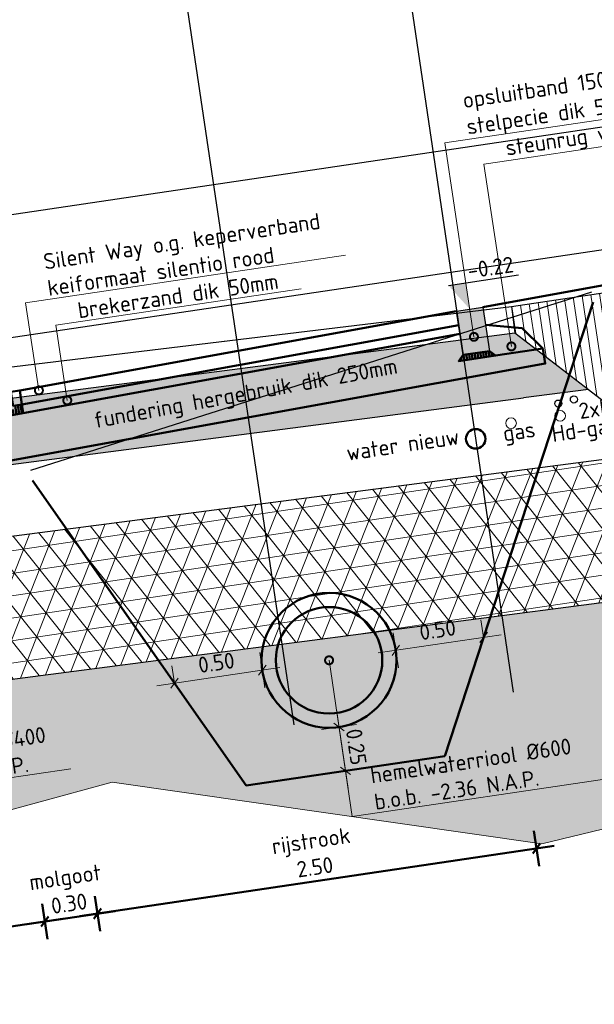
# Model space of a CAD drawing. Header units: metres. Extents: x 133846 to 269924, y 465764 to 933292.
# Tile 22 of 56: x 133873.49 to 133876.72, y 465821.17 to 465826.72. Entities that reach past the tile are written whole.
import ezdxf
from ezdxf import colors
from ezdxf.entities.mleader import LeaderData, LeaderLine
from ezdxf.lldxf.tags import DXFTag
from ezdxf.math import Vec2, Vec3

# ---------------------------------------------------------------- set-up
doc = ezdxf.new("R2010")
doc.units = ezdxf.units.M
doc.linetypes.add('AL-NAP_LIJN', pattern=[15.25, 12, -1.5, 0.25, -1.5])
doc.linetypes.add('RI-HWA', pattern=[7.4, 5, -2.4])
for name, color, linetype, lineweight, true_color in [('B-OI-KL-GAS_LD-G', 40, 'KL-GAS-LD-N', 18, 0xffbf00), ('B-WE-OG-TERREIN_ERF-SD', 150, 'Continuous', 25, 0x007fff), ('N-WE-KL-WATER-GD', 5, 'KL-WATER-N', 50, 0x0000ff), ('N-WE-RI-HWA-GD', 150, 'RI-HWA', 50, 0x007fff)]:
    doc.layers.add(name, color=color, linetype=linetype, lineweight=lineweight, true_color=true_color)
for name, color, linetype, lineweight in [('B-WE-GW-GROND-AD-50', 253, 'Continuous', 18), ('B-WE-KL-T18', 10, 'Continuous', 18), ('B-WE-MO-BODEM-A-50', 253, 'Continuous', 18), ('B-WE-MO-BODEM-AD-50', 253, 'Continuous', 18), ('B-WE-VH-VERHARDING-GD', 253, 'Continuous', 25), ('B-WE-VH-VERHARDING_FUNDERING-AD-50', 253, 'Continuous', 18), ('N-WE-GR-GROENSTROOK-GD', 90, 'Continuous', 50), ('N-WE-GW-SLEUF-GD', 90, 'Continuous', 50), ('N-WE-RI-T18', 10, 'Continuous', 18), ('N-WE-VH-KANTOPSLUITING_OPSLUITBAND-SD', 150, 'Continuous', 25), ('N-WE-VH-M', 7, 'Continuous', 18), ('N-WE-VH-VERHARDING-GD', 7, 'Continuous', 50), ('N-WE-VH-VERHARDING-T18', 10, 'Continuous', 18), ('X-XX-AL-NAP-GD', 7, 'AL-NAP_LIJN', 25), ('X-XX-AL-PEILMAAT-SD', 7, 'Continuous', 25)]:
    doc.layers.add(name, color=color, linetype=linetype, lineweight=lineweight)
doc.layers.add('X-XX-AL-HULPLIJN-G', color=30, linetype='Continuous', lineweight=18, plot=False)
doc.layers.add('X-XX-AL-HULPLIJN-GD', color=30, linetype='Continuous', lineweight=25, plot=False)
doc.styles.add('NLCS-ISO', font='NLCS-ISO.ttf')
doc.styles.add('NLCS-ISO-M50-T18', font='NLCS-ISO.ttf', dxfattribs={"height": 0.09})
doc.styles.get("Standard").update_dxf_attribs({"font": 'romand.shx'})
tags = doc.linetypes.add('KL-GAS-LD-N', pattern='A,4,-1,[69,NLCS.SHX,S=0.5,R=0,X=0,Y=0],-1,4,-1,["L",Standard,S=1,R=0,X=0.25,Y=-0.5],-2', length=13).pattern_tags.tags
tags[18] = DXFTag(74, 10)
doc.linetypes.add('KL-WATER-N', pattern='A,7,-0.5,[168,NLCS.SHX,S=0.75,R=0,X=0.75,Y=0],-2', length=9.5)
doc.dimstyles.new('NLCS-M50-T18-SCHRAP_L2_H2', dxfattribs={"dimscale": 0.05, "dimtxt": 2.5, "dimasz": 1.008, "dimexe": 2, "dimexo": 2, "dimgap": 0.7, "dimtad": 1, "dimzin": 0, "dimdsep": 46, "dimtxsty": 'NLCS-ISO-M50-T18', "dimblk": 'OBLIQUE', "dimcen": 0, "dimdle": 2, "dimclrd": 256, "dimclre": 256, "dimclrt": 10, "dimazin": 0, "dimtfac": 1, "dimtdec": 3, "dimtofl": 0, "dimtmove": 0, "dimatfit": 3, "dimldrblk": 'OBLIQUE', "dimfxl": 2, "dimfxlon": 1, "dimtfillclr": 256, "dimtolj": 1, "dimtzin": 0, "dimlwd": -1, "dimlwe": -1, "dimarcsym": 0})

# ---------------------------------------------------------------- blocks, each defined once
blk = doc.blocks.new('_Oblique')
at = {"color": 0, "linetype": 'ByBlock', "lineweight": -2}
blk.add_line((-0.5, -0.5), (0.5, 0.5), dxfattribs=at)
blk = doc.blocks.new('*D222')
at = {"layer": 'Defpoints', "color": 0, "transparency": 16777216}
for p in [(133874.8543, 465823.0515), (133874.3598, 465822.978), (133874.9469, 465822.4284)]:
    blk.add_point(p, dxfattribs=at)
at = {"layer": 'N-WE-VH-M', "transparency": 16777216}
for p, q in [((133874.869, 465822.9526), (133874.8396, 465823.1504)), ((133874.2609, 465822.9633), (133874.9532, 465823.0662)), ((133874.3598, 465822.978), (133874.3451, 465823.0769))]:
    blk.add_line(p, q, dxfattribs=at)
at = {"layer": 'N-WE-VH-M', "transparency": 16777216, "xscale": 0.0504, "yscale": 0.0504, "zscale": 0.0504}
for p, rotation in [((133874.8543, 465823.0515), 8.452767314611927), ((133874.3598, 465822.978), 188.4527673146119)]:
    blk.add_blockref('_Oblique', p, dxfattribs=dict(at, rotation=rotation))
at = {"layer": 'N-WE-VH-M', "color": 10, "transparency": 16777216, "insert": (133874.5953, 465823.0939), "char_height": 0.09, "attachment_point": 5, "rotation": 8.4528, "style": 'NLCS-ISO-M50-T18'}
blk.add_mtext('\\A1;0.50', dxfattribs=at)
blk = doc.blocks.new('*D223')
at = {"layer": 'Defpoints', "color": 0, "transparency": 16777216}
for p in [(133876.1006, 465823.2367), (133876.1006, 465823.2367), (133875.6987, 465822.5401)]:
    blk.add_point(p, dxfattribs=at)
at = {"layer": 'N-WE-VH-M', "transparency": 16777216}
for p, q in [((133876.1006, 465823.2367), (133876.0859, 465823.3356)), ((133875.5072, 465823.1485), (133876.1996, 465823.2514)), ((133875.6208, 465823.0643), (133875.5914, 465823.2622))]:
    blk.add_line(p, q, dxfattribs=at)
at = {"layer": 'N-WE-VH-M', "transparency": 16777216, "xscale": 0.0504, "yscale": 0.0504, "zscale": 0.0504}
for p, rotation in [((133876.1006, 465823.2367), 8.452767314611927), ((133875.6061, 465823.1632), 188.4527673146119)]:
    blk.add_blockref('_Oblique', p, dxfattribs=dict(at, rotation=rotation))
at = {"layer": 'N-WE-VH-M', "color": 10, "transparency": 16777216, "insert": (133875.8416, 465823.2791), "char_height": 0.09, "attachment_point": 5, "rotation": 8.4528, "style": 'NLCS-ISO-M50-T18'}
blk.add_mtext('\\A1;0.50', dxfattribs=at)
blk = doc.blocks.new('_DotSmall')
at = {"color": 0, "linetype": 'ByBlock', "const_width": 0.5}
blk.add_lwpolyline([(-0.0625, 0, 1), (0.0625, 0, 1)], format="xyb", close=True, dxfattribs=at)
blk = doc.blocks.new('*D224')
at = {"layer": 'Defpoints', "color": 0, "transparency": 16777216}
for p in [(133874.6033, 465822.63), (133875.8817, 465822.5673), (133875.3228, 465822.4842)]:
    blk.add_point(p, dxfattribs=at)
at = {"layer": 'N-WE-VH-M', "transparency": 16777216}
for p, q in [((133875.2714, 465822.8304), (133875.3375, 465822.3853)), ((133875.1872, 465822.7168), (133875.385, 465822.7462)), ((133875.4217, 465822.4989), (133875.2239, 465822.4695))]:
    blk.add_line(p, q, dxfattribs=at)
at = {"layer": 'N-WE-VH-M', "transparency": 16777216, "xscale": 0.0504, "yscale": 0.0504, "zscale": 0.0504}
for p, rotation in [((133875.2861, 465822.7315), 98.45276731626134), ((133875.3228, 465822.4842), 278.4527673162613)]:
    blk.add_blockref('_Oblique', p, dxfattribs=dict(at, rotation=rotation))
at = {"layer": 'N-WE-VH-M', "color": 10, "transparency": 16777216, "insert": (133875.3836, 465822.6196), "char_height": 0.09, "attachment_point": 5, "rotation": 278.4528, "style": 'NLCS-ISO-M50-T18'}
blk.add_mtext('\\A1;0.25', dxfattribs=at)
blk = doc.blocks.new('SAL-PEILMAAT_INFRACAD_H01-SOD')
blk.add_line((-2, 3), (6, 3))
blk.add_solid([(-2, 3), (0, 3), (0, 0)])
at = {"style": 'NLCS-ISO'}
blk.add_attdef('...', (0.4, 3.4), '', height=1.8, dxfattribs=at)
blk = doc.blocks.new('*U149')
blk.add_hatch(color=8).paths.add_polyline_path([(-0.15, -0.25), (0, -0.25), (0, 0), (-0.15, 0)])
at = {"layer": 'N-WE-VH-VERHARDING-GD', "linetype": 'Continuous'}
h = blk.add_hatch(dxfattribs=at)
h.set_pattern_fill('ANSI31', color=256, scale=0.005, angle=45, style=0)
h.set_pattern_definition([(90, (89116.596445, 436374.820416), (-0.015875, 3e-18), [])])
h.paths.add_polyline_path([(-0.15, -0.25), (0, -0.25), (0.03, -0.28), (-0.18, -0.28)])
at = {"flags": 128}
blk.add_lwpolyline([(-0.15, -0.25), (0, -0.25), (0, 0), (-0.15, 0)], close=True, dxfattribs=at)
at = {"layer": 'N-WE-VH-VERHARDING-GD', "linetype": 'Continuous'}
for p, q in [((-0.35, -0.15), (-0.15, -0.1)), ((-0.45, -0.28), (-0.35, -0.15)), ((-0.18, -0.28), (-0.45, -0.28))]:
    blk.add_line(p, q, dxfattribs=at)
at = {"layer": 'N-WE-VH-VERHARDING-GD', "linetype": 'Continuous', "flags": 128}
blk.add_lwpolyline([(-0.15, -0.25), (0, -0.25), (0.03, -0.28), (-0.18, -0.28)], close=True, dxfattribs=at)
blk = doc.blocks.new('*D308')
at = {"layer": 'Defpoints', "color": 0, "transparency": 16777216}
for p in [(133875.9488, 465825.0747), (133873.4878, 465824.628), (133873.9259, 465821.6796)]:
    blk.add_point(p, dxfattribs=at)
at = {"layer": 'N-WE-VH-VERHARDING-GD', "transparency": 16777216}
for p, q in [((133876.3841, 465822.146), (133876.4135, 465821.9482)), ((133876.4977, 465822.0618), (133873.827, 465821.6649)), ((133873.9112, 465821.7785), (133873.9406, 465821.5807))]:
    blk.add_line(p, q, dxfattribs=at)
at = {"layer": 'N-WE-VH-VERHARDING-GD', "transparency": 16777216, "xscale": 0.0504, "yscale": 0.0504, "zscale": 0.0504}
for p, rotation in [((133876.3988, 465822.0471), 8.452767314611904), ((133873.9259, 465821.6796), 188.4527673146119)]:
    blk.add_blockref('_Oblique', p, dxfattribs=dict(at, rotation=rotation))
at = {"layer": 'N-WE-VH-VERHARDING-GD', "color": 10, "transparency": 16777216, "insert": (133875.1396, 465822.0167), "char_height": 0.09, "attachment_point": 5, "rotation": 8.4528, "style": 'NLCS-ISO-M50-T18'}
blk.add_mtext('\\A1;rijstrook\\P2.50', dxfattribs=at)
blk = doc.blocks.new('*D309')
at = {"layer": 'Defpoints', "color": 0, "transparency": 16777216}
for p in [(133873.4878, 465824.628), (133873.191, 465824.5839), (133873.6292, 465821.6355)]:
    blk.add_point(p, dxfattribs=at)
at = {"layer": 'N-WE-VH-VERHARDING-GD', "transparency": 16777216}
for p, q in [((133873.6145, 465821.7344), (133873.6439, 465821.5366)), ((133873.9112, 465821.7785), (133873.9406, 465821.5807)), ((133874.0248, 465821.6943), (133873.5303, 465821.6208))]:
    blk.add_line(p, q, dxfattribs=at)
at = {"layer": 'N-WE-VH-VERHARDING-GD', "transparency": 16777216, "xscale": 0.0504, "yscale": 0.0504, "zscale": 0.0504}
for p, rotation in [((133873.9259, 465821.6796), 8.452767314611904), ((133873.6292, 465821.6355), 188.4527673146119)]:
    blk.add_blockref('_Oblique', p, dxfattribs=dict(at, rotation=rotation))
at = {"layer": 'N-WE-VH-VERHARDING-GD', "color": 10, "transparency": 16777216, "insert": (133873.7548, 465821.8109), "char_height": 0.09, "attachment_point": 5, "rotation": 8.4528, "style": 'NLCS-ISO-M50-T18'}
blk.add_mtext('\\A1;molgoot\\P0.30', dxfattribs=at)
blk = doc.blocks.new('*D310')
at = {"layer": 'Defpoints', "color": 0, "transparency": 16777216}
for p in [(133873.191, 465824.5839), (133870.7064, 465824.2956), (133873.6292, 465821.6355)]:
    blk.add_point(p, dxfattribs=at)
at = {"layer": 'N-WE-VH-VERHARDING-GD', "transparency": 16777216}
for p, q in [((133873.6145, 465821.7344), (133873.6439, 465821.5366)), ((133871.0574, 465821.2533), (133873.7281, 465821.6502)), ((133871.1416, 465821.3669), (133871.171, 465821.1691))]:
    blk.add_line(p, q, dxfattribs=at)
at = {"layer": 'N-WE-VH-VERHARDING-GD', "transparency": 16777216, "xscale": 0.0504, "yscale": 0.0504, "zscale": 0.0504}
for p, rotation in [((133873.6292, 465821.6355), 8.452767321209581), ((133871.1563, 465821.268), 188.4527673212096)]:
    blk.add_blockref('_Oblique', p, dxfattribs=dict(at, rotation=rotation))
at = {"layer": 'N-WE-VH-VERHARDING-GD', "color": 10, "transparency": 16777216, "insert": (133872.37, 465821.6051), "char_height": 0.09, "attachment_point": 5, "rotation": 8.4528, "style": 'NLCS-ISO-M50-T18'}
blk.add_mtext('\\A1;rijstrook\\P2.50', dxfattribs=at)
blk = doc.blocks.new('SOG-ERFGRENS_RECHTS-D')
for p, q in [((0.433, 3.25), (0, 3.5)), ((0, 3), (0, 3.5)), ((0.433, 3.25), (0, 3)), ((0, 0), (0, 3))]:
    blk.add_line(p, q)

msp = doc.modelspace()

# ---------------------------------------------------------------- hatches: boundary and pattern name
at = {"layer": 'B-WE-GW-GROND-AD-50'}
h = msp.add_hatch(dxfattribs=at)
h.set_pattern_fill('AGW-GROND_TEELAARDE-SO', color=256, scale=0.05, pattern_type=2)
h.set_pattern_definition([(98.4527673, (134750.019427, 465501.489536), (-0.0494568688, -0.0073497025), [])])
h.paths.add_polyline_path([(133877.1885, 465825.2391), (133876.2583, 465825.1009), (133876.2771, 465824.9521), (133876.6917, 465824.6328), (133877.1399, 465824.2876), (133877.3258, 465824.3153)])
h.paths.add_polyline_path([(133876.96, 465824.7502, -1), (133876.8364, 465824.7318, -1)], flags=16)
h.paths.add_polyline_path([(133876.8171, 465824.6784, -1), (133876.7776, 465824.6726, -1)], flags=16)
at = {"layer": 'B-WE-MO-BODEM-A-50'}
h = msp.add_hatch(dxfattribs=at)
h.set_pattern_fill('AMO-BODEM_ZAND-SO', color=256, scale=0.05, angle=8.4528, pattern_type=2)
h.set_pattern_definition([(45.952767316, (68964.21944, -15610.765185), (-0.01727703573, 0.094831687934), [0, -0.076, 0, -0.085, 0, -0.08125]), (15.952767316, (68964.21944, -15610.76519), (0.06678568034, 0.152581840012), [0, -0.041, 0, -0.0685, 0, -0.02625]), (335.952767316, (68964.15861, -15610.774225), (0.153974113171, 0.02316789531), [0, -0.025, 0, -0.09, 0, -0.1175]), (325.952767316, (68964.15861, -15610.77423), (0.14222295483, 0.065501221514), [0, -0.0125, 0, -0.059, 0, -0.0675])])
h.paths.add_polyline_path([(133868.3154, 465822.101), (133868.4208, 465821.3916), (133870.5978, 465821.4893), (133874.0078, 465822.4207), (133876.4287, 465822.0736), (133877.6162, 465822.3612), (133877.4439, 465823.5204), (133873.286, 465822.9805)])
at = {"layer": 'B-WE-MO-BODEM-AD-50'}
h = msp.add_hatch(dxfattribs=at)
h.set_pattern_fill('AVH-FUNDERING_EPS-SO', color=256, scale=0.025, pattern_type=2)
h.set_pattern_definition([(8.452767, (134750.35604, 465499.22446), (-0.018374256, 0.123642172), []), (68.452767, (134750.35604, 465499.22446), (-0.11626439, 0.045908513), []), (128.452767, (134750.35604, 465499.22446), (-0.097890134, -0.077733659), [])])
h.paths.add_polyline_path([(133877.4439, 465823.5204), (133877.3258, 465824.3153), (133877.1399, 465824.2876), (133873.1647, 465823.7715), (133869.2168, 465823.0729), (133868.1935, 465822.9208), (133868.3154, 465822.101), (133873.286, 465822.9805)])
at = {"layer": 'B-WE-VH-VERHARDING_FUNDERING-AD-50'}
h = msp.add_hatch(dxfattribs=at)
h.set_pattern_fill('AVH-FUNDERING_02-SO', color=256, scale=0.25, angle=8.4528, pattern_type=2)
h.set_pattern_definition([(8.452767, (132297.59515, 465456.04494), (0.21053583, 0.284032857), [0.03125, -0.21875]), (98.452767, (132297.59515, 465456.04494), (-0.284032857, 0.21053583), [0.03125, -0.21875]), (143.452767, (132297.62606, 465456.04953), (-0.247284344, -0.036748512), [0.044194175, -0.309359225]), (8.452767, (132297.6054, 465456.18863), (0.21053583, 0.284032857), [0.03125, -0.21875]), (53.452767, (132297.62315, 465456.17547), (-0.036748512, 0.247284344), [0.022097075, -0.3314563]), (143.452767, (132297.62315, 465456.17547), (-0.247284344, -0.036748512), [0.022097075, -0.3314563]), (8.452767, (132297.68894, 465456.26423), (0.21053583, 0.284032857), [0.044194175, -0.205805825]), (53.452767, (132297.68894, 465456.26423), (-0.036748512, 0.247284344), [0.03125, -0.3223034]), (143.452767, (132297.73265, 465456.27073), (-0.247284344, -0.036748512), [0.03125, -0.3223034]), (98.452767, (132297.75598, 465456.13202), (-0.284032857, 0.21053583), [0.03125, -0.21875]), (53.452767, (132297.75598, 465456.13202), (-0.036748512, 0.247284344), [0.022097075, -0.3314563]), (143.452767, (132297.76913, 465456.14977), (-0.247284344, -0.036748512), [0.022097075, -0.3314563]), (8.452767, (132297.61688, 465456.11135), (0.21053583, 0.284032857), [0.015625, -0.209375]), (8.452767, (132297.79315, 465456.20073), (0.21053583, 0.284032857), [0.015625, -0.209375]), (98.452767, (132297.71128, 465456.22016), (-0.284032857, 0.21053583), [0.015625, -0.209375]), (143.452767, (132297.76287, 465456.08566), (-0.247284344, -0.036748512), [0.022097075, -0.3314563]), (143.452767, (132297.62941, 465456.23959), (-0.247284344, -0.036748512), [0.022097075, -0.3314563]), (53.452767, (132297.69901, 465456.1433), (-0.036748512, 0.247284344), [0.022097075, -0.3314563]), (98.452767, (132297.67556, 465456.08848), (-0.284032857, 0.21053583), [0.00390625, -0.24609375]), (98.452767, (132297.67165, 465456.19453), (-0.284032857, 0.21053583), [0.00390625, -0.24609375]), (98.452767, (132297.78125, 465456.25425), (-0.284032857, 0.21053583), [0.00390625, -0.24609375]), (98.452767, (132297.80464, 465456.12346), (-0.284032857, 0.21053583), [0.00390625, -0.24609375])])
h.paths.add_polyline_path([(133876.3248, 465824.5851), (133876.6917, 465824.6328), (133876.2771, 465824.9521), (133873.048, 465824.5328), (133869.8409, 465823.9653), (133869.541, 465823.5365), (133869.9054, 465823.601), (133873.1041, 465824.1669)])
at = {"layer": 'N-WE-VH-VERHARDING-GD', "linetype": 'Continuous'}
h = msp.add_hatch(dxfattribs=at)
h.set_pattern_fill('ANSI31', color=256, scale=0.1, angle=45, style=0)
h.set_pattern_definition([(98.4527673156, (159402.930415, 911392.409002), (-0.0157025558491, -0.00233353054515), [])])
h.paths.add_polyline_path([(133873.2101, 465824.4552), (133873.3592, 465824.4725), (133873.5069, 465824.4993), (133873.4995, 465824.5489), (133873.4501, 465824.5415), (133873.453, 465824.5217), (133873.4035, 465824.5144), (133873.4065, 465824.4945), (133873.357, 465824.4872), (133873.3076, 465824.4798), (133873.3046, 465824.4997), (133873.2552, 465824.4923), (133873.2522, 465824.5121), (133873.2028, 465824.5048)])

# ---------------------------------------------------------------- linework, layer by layer
for centre in [(133876.5216, 465824.5536), (133876.6092, 465824.5768)]:
    msp.add_circle(centre, 0.02)
at = {"layer": 'B-OI-KL-GAS_LD-G'}
for centre in [(133876.5319, 465824.4844), (133876.255, 465824.4432)]:
    msp.add_circle(centre, 0.03, dxfattribs=at)
at = {"layer": 'B-WE-VH-VERHARDING-GD'}
for points in [[(133876.2583, 465825.1009), (133877.3761, 465825.267)], [(133869.8051, 465824.1722), (133873.0207, 465824.7107), (133876.2583, 465825.1009)], [(133876.2583, 465825.1009), (133876.2771, 465824.9521)], [(133869.8409, 465823.9653), (133873.048, 465824.5328), (133876.2771, 465824.9521)], [(133876.2771, 465824.9521), (133876.6917, 465824.6328)], [(133876.6917, 465824.6328), (133876.3248, 465824.5851)], [(133876.6917, 465824.6328), (133877.1399, 465824.2876), (133877.3258, 465824.3153)], [(133869.9054, 465823.601), (133873.1041, 465824.1669), (133876.3248, 465824.5851)], [(133869.2168, 465823.0729), (133873.1647, 465823.7715), (133877.1399, 465824.2876)], [(133868.3154, 465822.101), (133873.286, 465822.9805), (133877.4439, 465823.5204)]]:
    msp.add_lwpolyline(points, dxfattribs=at)
at = {"layer": 'N-WE-GR-GROENSTROOK-GD'}
msp.add_lwpolyline([(133876.0972, 465825.0967), (133877.1804, 465825.2935)], dxfattribs=at)
at = {"layer": 'N-WE-GW-SLEUF-GD'}
for p, q in [((133875.8817, 465822.5673), (133876.7181, 465825.1244)), ((133873.5596, 465824.1197), (133874.7637, 465822.4011)), ((133874.7637, 465822.4011), (133875.8817, 465822.5673))]:
    msp.add_line(p, q, dxfattribs=at)
at = {"layer": 'N-WE-KL-WATER-GD'}
msp.add_circle((133876.0562, 465824.3548), 0.055, dxfattribs=at)
at = {"layer": 'N-WE-RI-HWA-GD', "linetype": 'Continuous'}
for radius in [0.38, 0.3]:
    msp.add_circle((133875.2302, 465823.1074), radius, dxfattribs=at)
at = {"layer": 'N-WE-VH-VERHARDING-GD'}
for points in [[(133875.9488, 465825.0746), (133873.4878, 465824.628)], [(133875.968, 465824.946), (133873.3592, 465824.4725)], [(133875.9606, 465824.9954), (133873.4995, 465824.5488)], [(133873.396, 465824.2251), (133876.4477, 465824.7789), (133876.4351, 465824.8638)], [(133873.5069, 465824.4993), (133873.4878, 465824.628)]]:
    msp.add_lwpolyline(points, dxfattribs=at)
msp.add_lwpolyline([(133873.4878, 465824.628), (133873.4383, 465824.6206), (133873.4501, 465824.5415), (133873.4995, 465824.5489)], close=True, dxfattribs=at)
at = {"layer": 'X-XX-AL-HULPLIJN-G'}
msp.add_lwpolyline([(133868.4208, 465821.3916), (133870.5978, 465821.4893), (133874.0078, 465822.4207), (133876.4287, 465822.0736), (133877.6162, 465822.3612)], dxfattribs=at)
at = {"layer": 'X-XX-AL-HULPLIJN-GD'}
for points in [[(133870.8486, 465825.2338), (133900.5227, 465829.6436), (133900.6697, 465828.6545)], [(133875.6298, 465827.2214), (133876.2679, 465822.9279)], [(133874.3934, 465827.0376), (133875.0314, 465822.7442)]]:
    msp.add_lwpolyline(points, dxfattribs=at)
at = {"layer": 'X-XX-AL-HULPLIJN-GD', "flags": 128}
msp.add_lwpolyline([(133873.5508, 465824.179), (133876.7093, 465825.1837)], dxfattribs=at)
at = {"layer": 'X-XX-AL-NAP-GD'}
msp.add_lwpolyline([(133881.023, 465826.0509), (133861.0088, 465823.0766)], dxfattribs=at)

# ---------------------------------------------------------------- block references
at = {"layer": 'B-WE-OG-TERREIN_ERF-SD', "rotation": 8.452767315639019}
msp.add_blockref('SOG-ERFGRENS_RECHTS-D', (133877.1885, 465825.2391), dxfattribs=at)
at = {"layer": 'N-WE-VH-KANTOPSLUITING_OPSLUITBAND-SD', "xscale": -1, "rotation": 8.452767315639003}
msp.add_blockref('*U149', (133875.9488, 465825.0746), dxfattribs=at)
at = {"layer": 'X-XX-AL-PEILMAAT-SD', "xscale": 0.05, "yscale": 0.05, "zscale": 0.05, "rotation": 8.452767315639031}
msp.add_blockref('SAL-PEILMAAT_INFRACAD_H01-SOD', (133876.023, 465825.0856), dxfattribs=at).add_auto_attribs({'...': '-0.22'})

# ---------------------------------------------------------------- texts
at = {"layer": 'B-WE-KL-T18', "char_height": 0.09, "attachment_point": 3, "rotation": 8.4528, "style": 'NLCS-ISO-M50-T18'}
for s, insert in [('2xkabel', (133877.0254, 465824.6136)), ('Hd-gas', (133876.8526, 465824.4809)), ('water nieuw', (133875.955, 465824.414)), ('gas', (133876.3835, 465824.4557))]:
    msp.add_mtext_dynamic_manual_height_columns(s, width=1.034148, gutter_width=12.5, heights=[0], dxfattribs=dict(at, insert=insert))
at = {"layer": 'N-WE-VH-VERHARDING-T18', "insert": (133874.7618, 465824.6), "char_height": 0.09, "attachment_point": 5, "rotation": 10.2856, "style": 'NLCS-ISO-M50-T18'}
msp.add_mtext_dynamic_manual_height_columns('fundering hergebruik dik 250mm', width=2.079466, gutter_width=0.45, heights=[0], dxfattribs=at)

# ---------------------------------------------------------------- dimensions: what is measured, and where the dimension line sits
at = {"layer": 'N-WE-VH-M'}
for base, p1, p2, angle, picture, middle in [((133876.1006, 465823.2367), (133875.6987, 465822.5401), (133876.1006, 465823.2367), 8.4528, '*D223', (133875.8534, 465823.2)), ((133874.8543, 465823.0515), (133874.3598, 465822.978), (133874.9469, 465822.4284), 8.4528, '*D222', (133874.6071, 465823.0148)), ((133875.3228, 465822.4842), (133874.6033, 465822.63), (133875.8817, 465822.5673), 98.4528, '*D224', (133875.3044, 465822.6079))]:
    dim = msp.add_linear_dim(base=base, p1=p1, p2=p2, angle=angle, dimstyle='NLCS-M50-T18-SCHRAP_L2_H2', dxfattribs=at)
    dim.commit()
    dim.dimension.update_dxf_attribs({"geometry": picture, "text_midpoint": middle, "dimtype": 160})
at = {"layer": 'N-WE-VH-VERHARDING-GD'}
for base, p1, p2, angle, picture, middle in [((133873.9259, 465821.6796), (133875.9488, 465825.0747), (133873.4878, 465824.628), 188.4528, '*D308', (133875.1396, 465822.0167)), ((133873.6292, 465821.6355), (133870.7064, 465824.2956), (133873.191, 465824.5839), 8.4528, '*D310', (133872.37, 465821.6051))]:
    dim = msp.add_linear_dim(base=base, p1=p1, p2=p2, angle=angle, text='rijstrook\\P<>', dimstyle='NLCS-M50-T18-SCHRAP_L2_H2', dxfattribs=at)
    dim.commit()
    dim.dimension.update_dxf_attribs({"geometry": picture, "text_midpoint": middle})
dim = msp.add_linear_dim(base=(133873.6292, 465821.6355), p1=(133873.4878, 465824.628), p2=(133873.191, 465824.5839), angle=188.4528, text='molgoot\\P<>', dimstyle='NLCS-M50-T18-SCHRAP_L2_H2', dxfattribs=at)
dim.commit()
dim.dimension.update_dxf_attribs({"geometry": '*D309', "text_midpoint": (133873.7775, 465821.6576), "dimtype": 160})

# ---------------------------------------------------------------- leaders
at = {"layer": 'N-WE-RI-T18'}
ml = msp.add_multileader_mtext('Standard', dxfattribs=at)
ml.set_content('hemelwaterriool %%C600\\Pb.o.b. -2.36 N.A.P.', color=256, style='NLCS-ISO-M50-T18')
ml.set_leader_properties(color=256, linetype='ByLayer', lineweight=-1)
ml.set_arrow_properties(name='DOTSMALL')
ml.build(insert=Vec2(0, 0))
ml.multileader.update_dxf_attribs({"text_left_attachment_type": 5, "text_right_attachment_type": 5, "dogleg_length": 0.09, "arrow_head_size": 0.09})
ctx = ml.context
ctx.base_point, ctx.char_height, ctx.arrow_head_size, ctx.landing_gap_size, ctx.plane_origin, ctx.plane_x_axis, ctx.plane_y_axis = Vec3(133875.4501, 465822.2399), 0.09, 0.09, 0.045, Vec3(133875.2743, 465822.8106), Vec3(0.989137, 0.146994), Vec3(-0.146994, 0.989137)
ctx.left_attachment, ctx.right_attachment = 5, 5
notes = []
notes.append((ctx, [(0, (1, 1, 0), (133875.3611, 465822.2267), (0.989137, 0.146994), 0.09, [(0, [(133875.2302, 465823.1074)], 0, [])])]))
ctx.mtext.insert, ctx.mtext.text_direction, ctx.mtext.rotation, ctx.mtext.flow_direction = Vec3(133875.4567, 465822.5017), Vec3(0.989137, 0.146994), 0.147529, 5
ml = msp.add_multileader_mtext('Standard', dxfattribs=at)
ml.set_content('vuilwaterriool %%C400\\Pb.o.b. -1.91 N.A.P.', color=256, style='NLCS-ISO-M50-T18')
ml.set_leader_properties(color=256, linetype='ByLayer', lineweight=-1)
ml.set_arrow_properties(name='DOTSMALL')
ml.build(insert=Vec2(0, 0))
ml.multileader.update_dxf_attribs({"text_left_attachment_type": 5, "text_right_attachment_type": 5, "dogleg_length": 0.09, "arrow_head_size": 0.09})
ctx = ml.context
ctx.base_point, ctx.char_height, ctx.arrow_head_size, ctx.landing_gap_size, ctx.plane_origin, ctx.plane_x_axis, ctx.plane_y_axis = Vec3(133872.6072, 465822.322), 0.09, 0.09, 0.045, Vec3(133872.4342, 465822.8738), Vec3(0.989137, 0.146994), Vec3(-0.146994, 0.989137)
ctx.left_attachment, ctx.right_attachment = 5, 5
notes.append((ctx, [(0, (1, 1, 0), (133872.5181, 465822.3088), (0.989137, 0.146994), 0.09, [(0, [(133872.4154, 465823)], 0, [])])]))
ctx.mtext.insert, ctx.mtext.text_direction, ctx.mtext.rotation, ctx.mtext.flow_direction = Vec3(133872.6138, 465822.5838), Vec3(0.989137, 0.146994), 0.147529, 5
at = {"layer": 'N-WE-VH-VERHARDING-T18'}
ml = msp.add_multileader_mtext('Standard', dxfattribs=at)
ml.set_content('opsluitband 150x250\\Pstelpecie dik 50mm', color=256, style='NLCS-ISO-M50-T18')
ml.set_leader_properties(color=256, linetype='ByLayer', lineweight=-1)
ml.set_arrow_properties(name='DOTSMALL')
ml.build(insert=Vec2(0, 0))
ml.multileader.update_dxf_attribs({"text_left_attachment_type": 5, "text_right_attachment_type": 5, "dogleg_length": 0.09, "arrow_head_size": 0.09})
ctx = ml.context
ctx.base_point, ctx.char_height, ctx.arrow_head_size, ctx.landing_gap_size, ctx.plane_origin, ctx.plane_x_axis, ctx.plane_y_axis = Vec3(133875.9711, 465826.0353), 0.09, 0.09, 0.045, Vec3(133874.0652, 465824.6607), Vec3(0.989137, 0.146994), Vec3(-0.146994, 0.989137)
ctx.left_attachment, ctx.right_attachment = 5, 5
notes.append((ctx, [(0, (1, 1, 0), (133875.8821, 465826.0221), (0.989137, 0.146994), 0.09, [(0, [(133876.0462, 465824.9296)], 0, [])])]))
ctx.mtext.insert, ctx.mtext.text_direction, ctx.mtext.rotation, ctx.mtext.flow_direction = Vec3(133875.9763, 465826.3061), Vec3(0.989137, 0.146994), 0.147529, 5
ml = msp.add_multileader_mtext('Standard', dxfattribs=at)
ml.set_content('steunrug van schraalbeton', color=256, style='NLCS-ISO-M50-T18')
ml.set_leader_properties(color=256, linetype='ByLayer', lineweight=-1)
ml.set_arrow_properties(name='DOTSMALL')
ml.build(insert=Vec2(0, 0))
ml.multileader.update_dxf_attribs({"text_left_attachment_type": 5, "text_right_attachment_type": 5, "dogleg_length": 0.09, "arrow_head_size": 0.09})
ctx = ml.context
ctx.base_point, ctx.char_height, ctx.arrow_head_size, ctx.landing_gap_size, ctx.plane_origin, ctx.plane_x_axis, ctx.plane_y_axis = Vec3(133876.1911, 465825.9164), 0.09, 0.09, 0.045, Vec3(133874.7864, 465824.6034), Vec3(0.989137, 0.146994), Vec3(-0.146994, 0.989137)
ctx.left_attachment, ctx.right_attachment = 5, 5
notes.append((ctx, [(0, (1, 1, 0), (133876.1021, 465825.9032), (0.989137, 0.146994), 0.09, [(0, [(133876.2571, 465824.8757)], 0, [])])]))
ctx.mtext.insert, ctx.mtext.text_direction, ctx.mtext.rotation, ctx.mtext.flow_direction = Vec3(133876.2184, 465826.0387), Vec3(0.989137, 0.146994), 0.147529, 5
ml = msp.add_multileader_mtext('Standard', dxfattribs=at)
ml.set_content('Silent Way o.g. keperverband\\Pkeiformaat silentio rood', color=256, style='NLCS-ISO-M50-T18')
ml.set_leader_properties(color=256, linetype='ByLayer', lineweight=-1)
ml.set_arrow_properties(name='DOTSMALL')
ml.build(insert=Vec2(0, 0))
ml.multileader.update_dxf_attribs({"text_left_attachment_type": 5, "text_right_attachment_type": 5, "dogleg_length": 0.09, "arrow_head_size": 0.09})
ctx = ml.context
ctx.base_point, ctx.char_height, ctx.arrow_head_size, ctx.landing_gap_size, ctx.plane_origin, ctx.plane_x_axis, ctx.plane_y_axis = Vec3(133873.6094, 465825.1351), 0.09, 0.09, 0.045, Vec3(133873.5233, 465824.4378), Vec3(0.989137, 0.146994), Vec3(-0.146994, 0.989137)
ctx.left_attachment, ctx.right_attachment = 5, 5
notes.append((ctx, [(0, (1, 1, 0), (133873.5204, 465825.1219), (0.989137, 0.146994), 0.09, [(0, [(133873.5958, 465824.6278)], 0, [])])]))
ctx.mtext.insert, ctx.mtext.text_direction, ctx.mtext.rotation, ctx.mtext.flow_direction = Vec3(133873.616, 465825.3969), Vec3(0.989137, 0.146994), 0.147529, 5
ml = msp.add_multileader_mtext('Standard', dxfattribs=at)
ml.set_content('brekerzand dik 50mm', color=256, style='NLCS-ISO-M50-T18')
ml.set_leader_properties(color=256, linetype='ByLayer', lineweight=-1)
ml.set_arrow_properties(name='DOTSMALL')
ml.build(insert=Vec2(0, 0))
ml.multileader.update_dxf_attribs({"text_left_attachment_type": 5, "text_right_attachment_type": 5, "dogleg_length": 0.09, "arrow_head_size": 0.09})
ctx = ml.context
ctx.base_point, ctx.char_height, ctx.arrow_head_size, ctx.landing_gap_size, ctx.plane_origin, ctx.plane_x_axis, ctx.plane_y_axis = Vec3(133873.7798, 465825.0088), 0.09, 0.09, 0.045, Vec3(133873.6937, 465824.3115), Vec3(0.989137, 0.146994), Vec3(-0.146994, 0.989137)
ctx.left_attachment, ctx.right_attachment = 5, 5
notes.append((ctx, [(0, (1, 1, 0), (133873.6908, 465824.9956), (0.989137, 0.146994), 0.09, [(0, [(133873.7558, 465824.5714)], 0, [])])]))
ctx.mtext.insert, ctx.mtext.text_direction, ctx.mtext.rotation, ctx.mtext.flow_direction = Vec3(133873.8085, 465825.1223), Vec3(0.989137, 0.146994), 0.147529, 5
for ctx, leaders in notes:
    for number, flags, end, landing, length, lines in leaders:
        leader = LeaderData()
        leader.index, (leader.has_last_leader_line, leader.has_dogleg_vector, leader.attachment_direction) = number, flags
        leader.last_leader_point, leader.dogleg_vector, leader.dogleg_length = Vec3(end), Vec3(landing), length
        for number, points, colour, breaks in lines:
            line = LeaderLine()
            line.index, line.vertices, line.color, line.breaks = number, Vec3.list(points), colors.encode_raw_color(colour), breaks
            leader.lines.append(line)
        ctx.leaders.append(leader)

doc.saveas('drawing.dxf')
